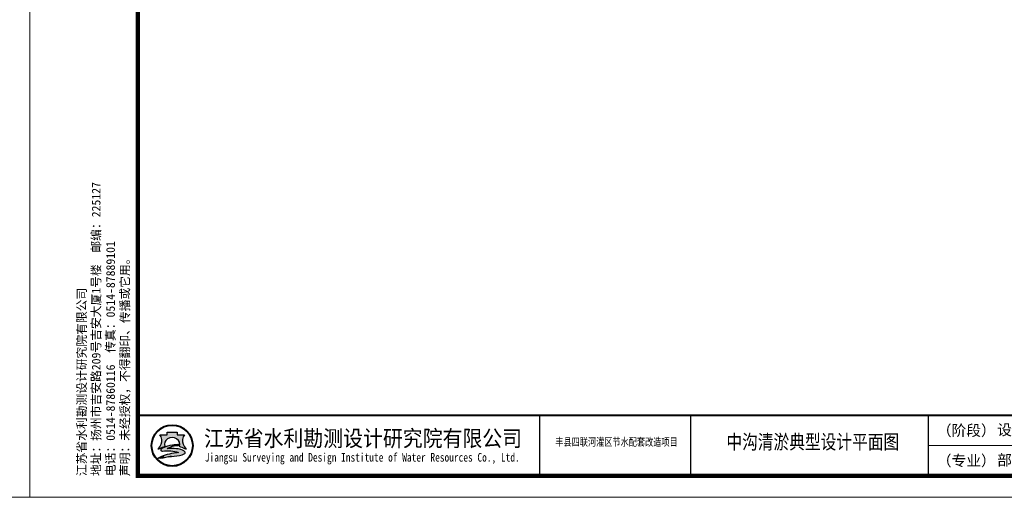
# Model space of a CAD drawing. Header units: millimetres. Extents: x -1851 to 142262423, y -629789 to 22327943.
# Tile 9 of 69: x 12469 to 13153, y 2719 to 3051. Entities that reach past the tile are written whole.
import ezdxf
from ezdxf.enums import TextEntityAlignment as Align

# ---------------------------------------------------------------- set-up
doc = ezdxf.new("R2010")
doc.units = ezdxf.units.MM
doc.layers.add('文字', color=7, linetype='Continuous', lineweight=15)
doc.layers.add('断面', color=7, linetype='Continuous')
doc.styles.add('-仿宋_GB2312', font='FangSong_GB2312.ttf')
doc.styles.add('LYJFS', font='times.ttf', dxfattribs={"width": 0.7})
doc.styles.add('仿宋', font='FangSong_GB2312.ttf')
doc.styles.add('宋体', font='txt', dxfattribs={"height": 3.5})

# ---------------------------------------------------------------- blocks, each defined once
blk = doc.blocks.new('tk')
h = blk.add_hatch(color=152)
h.dxf.hatch_style = 1
h.paths.add_polyline_path([(6876.364125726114, 854.2295714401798, 1), (6866.686434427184, 854.2295714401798, 1)])
h.paths.add_polyline_path([(6876.201261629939, 854.2295714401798, 1), (6866.84929852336, 854.2295714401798, 1)], flags=16)
h = blk.add_hatch(color=152)
h.dxf.hatch_style = 1
edge = h.paths.add_edge_path()
edge.add_arc((6873.407199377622, 851.8047045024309), 1.461698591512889, 43.31770961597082, 70.37003522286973)
edge.add_arc((6872.0275850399, 847.9366998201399), 5.568375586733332, 70.37003522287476, 84.52854590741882)
edge.add_arc((6871.440752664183, 841.8102204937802), 11.72289597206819, 84.5285459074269, 95.17746754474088)
edge.add_arc((6871.582339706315, 852.1014277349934), 1.831337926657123, 111.7965680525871, 130.9174013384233, ccw=False)
edge.add_arc((6873.47809212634, 847.3608850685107), 6.936886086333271, 98.84274785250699, 111.79656805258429, ccw=False)
edge.add_arc((6874.544451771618, 840.506451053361), 13.873772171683, 95.21036804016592, 98.84274785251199, ccw=False)
edge.add_ellipse((6871.525280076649, 854.5219636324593), major_axis=(-1.773815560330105, 0), ratio=0.8776980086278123, start_angle=172.6538623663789, end_angle=176.9129867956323)
edge.add_arc((6873.117644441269, 844.1909795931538), 10.24870363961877, 88.99992913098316, 98.52267106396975)
edge.add_arc((6872.724314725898, 846.8157053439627), 7.594670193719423, 98.5226710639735, 116.8491039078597)
edge.add_arc((6869.849912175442, 852.4939579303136), 1.230336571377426, 116.8491039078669, 139.2900683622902)
edge.add_arc((6869.065436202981, 853.1689503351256), 0.1954369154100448, 139.2900683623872, 263.050638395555)
edge.add_arc((6869.248585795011, 854.6715617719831), 1.70916902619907, 263.0506383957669, 272.136251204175)
edge.add_arc((6870.416233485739, 823.3689317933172), 29.61523112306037, 88.46268833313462, 92.13625120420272, ccw=False)
edge.add_arc((6871.07395213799, 847.876297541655), 5.099041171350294, 68.07113774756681, 88.46268833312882, ccw=False)
edge.add_arc((6875.183614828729, 831.3122526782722), 21.4080615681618, 95.91294384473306, 98.79521578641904)
edge.add_arc((6873.816328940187, 840.1492628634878), 12.46590188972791, 98.79521578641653, 117.8496747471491)
edge.add_arc((6932.315236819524, 613.7362839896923), 245.9934265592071, 104.7703900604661, 105.15790668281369, ccw=False)
edge.add_line((6869.600177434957, 851.6009245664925), (6868.796656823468, 851.2750728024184))
edge.add_arc((6890.157828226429, 754.105500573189), 99.48982566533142, 100.90627282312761, 102.39834375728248, ccw=False)
edge.add_line((6871.334059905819, 851.7983414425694), (6870.72346251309, 851.6097564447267))
edge.add_arc((6868.414090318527, 880.2016823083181), 28.68503833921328, 274.6177604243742, 279.6944367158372)
edge.add_arc((6872.474319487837, 856.4344682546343), 4.573507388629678, 279.694436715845, 287.6119267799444)
edge.add_arc((6873.358587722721, 853.648913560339), 1.650966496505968, 287.6119267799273, 311.5140981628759)
edge.add_arc((6874.270477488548, 852.6187205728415), 0.2751610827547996, 311.5140981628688, 403.3177096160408)
edge = h.paths.add_edge_path()
edge.add_arc((6875.946394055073, 855.3665725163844), 2.066422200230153, 138.9741968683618, 204.1180883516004, ccw=False)
edge.add_line((6874.387456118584, 856.7229696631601), (6872.690352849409, 856.7229696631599))
edge.add_line((6872.69035284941, 856.7229696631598), (6872.69035284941, 857.3096342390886))
edge.add_line((6872.69035284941, 857.3096342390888), (6870.360207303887, 857.3096342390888))
edge.add_line((6870.360207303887, 857.3096342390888), (6870.360207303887, 856.7229696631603))
edge.add_line((6870.360207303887, 856.7229696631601), (6868.663104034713, 856.7229696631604))
edge.add_arc((6867.104166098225, 855.3665725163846), 2.066422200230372, -24.118088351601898, 41.0258031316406, ccw=False)
edge.add_arc((6865.567634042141, 856.05447875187), 3.749914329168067, 314.34412131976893, 335.8819116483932, ccw=False)
edge.add_arc((6867.522236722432, 856.4070458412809), 3.106664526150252, 282.3877277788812, 290.1465811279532)
edge.add_arc((6864.457993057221, 864.7594382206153), 12.00340818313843, 290.1465811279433, 296.6495194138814)
edge.add_ellipse((6871.525280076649, 854.5219636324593), major_axis=(-1.773815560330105, 0), ratio=0.8776980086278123, start_angle=176.9129867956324, end_angle=378.37473811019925, ccw=False)
edge.add_ellipse((6871.525280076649, 854.5219636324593), major_axis=(-1.773815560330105, 0), ratio=0.8776980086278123, start_angle=172.653862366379, end_angle=176.9129867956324, ccw=False)
edge.add_ellipse((6871.525280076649, 854.5219636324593), major_axis=(-1.773815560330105, 0), ratio=0.8776980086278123, start_angle=161.6252618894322, end_angle=172.653862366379, ccw=False)
edge.add_arc((6878.592567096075, 864.759438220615), 12.00340818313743, 243.3504805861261, 249.853418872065)
edge.add_arc((6875.528323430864, 856.4070458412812), 3.106664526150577, 249.8534188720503, 257.61227222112)
edge.add_arc((6877.482926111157, 856.05447875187), 3.74991432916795, 204.1180883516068, 225.6558786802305, ccw=False)
at = {"lineweight": 0}
for p, q in [((6838.597780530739, 842.2295714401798), (6838.597780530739, 1139.229571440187)), ((7258.597780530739, 1139.229571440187), (7258.597780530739, 842.2295714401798)), ((7253.597780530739, 854.2295714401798), (7046.597780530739, 854.2295714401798)), ((7258.597780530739, 842.2295714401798), (6838.597780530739, 842.2295714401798))]:
    blk.add_line(p, q, dxfattribs=at)
for p, q in [((6956.597780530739, 861.2295714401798), (6956.597780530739, 847.2295714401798)), ((6991.597780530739, 861.2295714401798), (6991.597780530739, 847.2295714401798)), ((7046.597780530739, 861.2295714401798), (7046.597780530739, 847.2295714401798))]:
    blk.add_line(p, q)
at = {"lineweight": 0, "const_width": 1}
blk.add_lwpolyline([(6863.597780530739, 1134.229571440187), (7253.597780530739, 1134.229571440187), (7253.597780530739, 847.2295714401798), (6863.597780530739, 847.2295714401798)], close=True, dxfattribs=at)
at = {"lineweight": 0, "const_width": 0.4}
blk.add_lwpolyline([(7253.597780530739, 861.2295714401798), (6863.597780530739, 861.2295714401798)], dxfattribs=at)
at = {"color": 152}
for points in [[(6869.8419023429, 854.0311891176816, -0.02838203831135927), (6868.592243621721, 853.4904639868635, -0.03386732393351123), (6868.188697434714, 853.3727099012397, 0.09425397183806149), (6868.990200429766, 854.5221939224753, 0.2921547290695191), (6868.663104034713, 856.7229696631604), (6870.360207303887, 856.7229696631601), (6870.360207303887, 857.3096342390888), (6872.69035284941, 857.3096342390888), (6872.69035284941, 856.7229696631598), (6874.387456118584, 856.7229696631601, 0.29215472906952), (6874.06035972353, 854.5221939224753, 0.09425397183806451), (6874.861862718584, 853.3727099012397, -0.03386732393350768), (6874.458316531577, 853.4904639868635, -0.02838203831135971), (6873.208657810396, 854.0311891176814)], [(6873.296521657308, 854.4381220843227, 0.04157472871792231), (6871.598778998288, 854.3265098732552, 0.08013502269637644), (6869.294240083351, 853.5916630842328, 0.09823132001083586), (6868.917290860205, 853.2964201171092, 0.599439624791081), (6869.041789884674, 852.9749492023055, 0.03966424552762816), (6869.312296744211, 852.9635806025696, -0.01603031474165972), (6871.210748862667, 852.9735033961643, -0.08921046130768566), (6872.978215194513, 852.6064141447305, 0.01257694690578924), (6871.910251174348, 852.4685801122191, 0.08333285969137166), (6867.992840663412, 851.171317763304, -0.001690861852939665), (6869.600177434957, 851.6009245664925), (6868.796656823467, 851.275072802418, -0.006510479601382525), (6871.334059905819, 851.7983414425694), (6870.72346251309, 851.6097564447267, 0.02215480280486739), (6873.244469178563, 851.9262713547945, 0.03456031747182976), (6873.858117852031, 852.0753316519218, 0.1046726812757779), (6874.452855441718, 852.4126819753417, 0.4234638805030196), (6874.470673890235, 852.8074929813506, 0.1185893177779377), (6873.898248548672, 853.1814519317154, 0.06185687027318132), (6872.558528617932, 853.479704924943, 0.04649815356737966), (6870.382867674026, 853.4852866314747, -0.08362449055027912), (6870.902341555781, 853.8018397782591, -0.05658197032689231), (6872.411732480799, 854.2153190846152, -0.01585057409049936), (6873.284535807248, 854.3228965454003)]]:
    blk.add_lwpolyline(points, format="xyb", dxfattribs=at)
for radius in [4.838845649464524, 4.675981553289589]:
    blk.add_circle((6871.525280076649, 854.2295714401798), radius, dxfattribs=at)
blk.add_arc((6873.478092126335, 847.3608850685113), 6.936886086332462, 98.84274785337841, 111.7965680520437, dxfattribs=at)
for start_param, end_param in [(2.820892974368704, 6.603884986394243), (3.013378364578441, 3.087714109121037)]:
    blk.add_ellipse((6871.525280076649, 854.5219636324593), major_axis=(-1.773815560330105, 0), ratio=0.8776980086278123, start_param=start_param, end_param=end_param, dxfattribs=at)
at = {"style": '宋体'}
for s, height, width, p in [('江苏省水利勘测设计研究院有限公司', 3.75, 0.9, (6915.725099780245, 855.9804173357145)), ('丰县四联河灌区节水配套改造项目', 1.8, 0.75, (6974.43168055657, 855.1042281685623)), ('Jiangsu Surveying and Design Institute of Water Resources Co., Ltd.', 2, 0.8, (6915.552971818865, 851.2429752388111))]:
    blk.add_text(s, height=height, dxfattribs=dict(at, width=width)).set_placement(p, align=Align.MIDDLE)
at = {"style": 'LYJFS'}
for s, p in [('（阶段）', (7055.431710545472, 857.7295714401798)), ('（专业）', (7055.431710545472, 850.7295714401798))]:
    blk.add_text(s, height=2.5, dxfattribs=at).set_placement(p, align=Align.MIDDLE_CENTER)
at = {"insert": (6861.892912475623, 847.1478961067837), "char_height": 2, "attachment_point": 7, "rotation": 90, "style": '仿宋'}
blk.add_mtext('江苏省水利勘测设计研究院有限公司\\P地址：扬州市吉安路209号吉安大厦1号楼  邮编：225127\\P电话：0514-87860116  传真：0514-87889101\\P声明：未经授权，不得翻印、传播或它用。', dxfattribs=at)
at = {"char_height": 2.5, "attachment_point": 5, "style": '宋体'}
for s, insert in [('设计', (7065.999934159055, 857.7295714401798)), ('部分', (7065.999934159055, 850.7295714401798))]:
    blk.add_mtext(s, dxfattribs=dict(at, insert=insert))

msp = doc.modelspace()

# ---------------------------------------------------------------- block references
at = {"layer": '断面', "xscale": 3, "yscale": 3, "zscale": 3}
for p in [(-9299.73170391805, 192.043954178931), (-8039.731703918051, 192.043954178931)]:
    msp.add_blockref('tk', p, dxfattribs=at)

# ---------------------------------------------------------------- texts
at = {"layer": '文字', "color": 7, "insert": (13019.93185225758, 2756.738134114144), "char_height": 9.998238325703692, "width": 166.8584790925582, "attachment_point": 5, "line_spacing_factor": 0.5, "style": '-仿宋_GB2312'}
msp.add_mtext('{\\W0.8;中沟清淤典型设计平面图}', dxfattribs=at)

doc.saveas('drawing.dxf')
